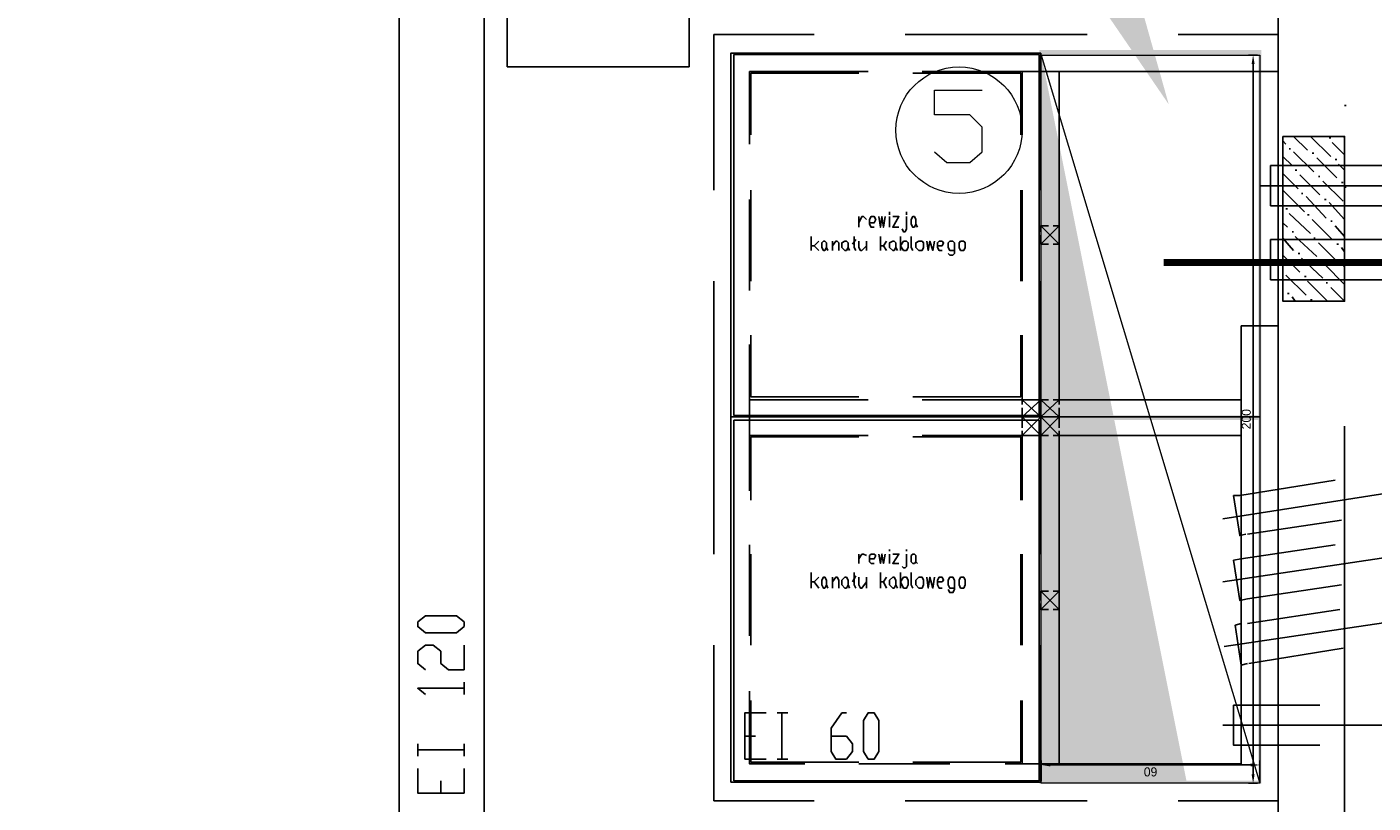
# Model space of a CAD drawing. Header units: millimetres. Extents: x 46 to 491, y -41 to 547.
# Tile 63 of 140: x 173 to 210, y 82 to 103. Entities that reach past the tile are written whole.
import ezdxf
from ezdxf import colors
from ezdxf.entities.mleader import LeaderData, LeaderLine
from ezdxf.math import Vec2, Vec3

# ---------------------------------------------------------------- set-up
doc = ezdxf.new("R2010")
doc.units = ezdxf.units.MM
doc.header["$LTSCALE"] = 10
doc.layers.add('_IE_adresy', color=173, linetype='Continuous')
doc.layers.add('xref', color=252, linetype='Continuous')
doc.layers.add('RR_ROZDZIELNIE', color=1, linetype='Continuous', lineweight=13)
doc.styles.add('ARIAL', font='arial.ttf')
doc.styles.add('EEP_adresy', font='ARIALNI.TTF', dxfattribs={"width": 0.9, "height": 20})
doc.dimstyles.new('ISO-25', dxfattribs={"dimtxt": 2.5, "dimasz": 2.5, "dimexe": 1.25, "dimexo": 0.625, "dimtad": 1, "dimtxsty": 'Standard', "dimcen": 2.5, "dimadec": 0, "dimazin": 0, "dimtfac": 1, "dimtmove": 0, "dimatfit": 3, "dimfxl": 1, "dimarcsym": 0})

# ---------------------------------------------------------------- blocks, each defined once
blk = doc.blocks.new('stacja')
h = blk.add_hatch(color=5)
h.dxf.hatch_style = 2
h.paths.add_polyline_path([(146.473334, 41.867666), (146.558, 41.952333), (146.473334, 51.985333)])
h = blk.add_hatch(color=5)
h.dxf.hatch_style = 2
h.paths.add_polyline_path([(146.558, 41.952333), (146.473334, 51.985333), (146.558, 51.858333)])
h = blk.add_hatch(color=5)
h.dxf.hatch_style = 2
h.paths.add_polyline_path([(146.473334, 51.985333), (146.558, 51.858333), (152.569334, 51.985333)])
h = blk.add_hatch(color=5)
h.dxf.hatch_style = 2
h.paths.add_polyline_path([(146.558, 51.858333), (152.569334, 51.985333), (152.484667, 51.858333)])
h = blk.add_hatch(color=5)
h.dxf.hatch_style = 2
h.paths.add_polyline_path([(152.569334, 51.985333), (152.484667, 51.858333), (152.569334, 41.867666)])
h = blk.add_hatch(color=5)
h.dxf.hatch_style = 2
h.paths.add_polyline_path([(152.484667, 51.858333), (152.569334, 41.867666), (152.484667, 41.952333)])
h = blk.add_hatch(color=5)
h.dxf.hatch_style = 2
h.paths.add_polyline_path([(152.569334, 41.867666), (152.484667, 41.952333), (146.473334, 41.867666)])
h = blk.add_hatch(color=5)
h.dxf.hatch_style = 2
h.paths.add_polyline_path([(152.484667, 41.952333), (146.473334, 41.867666), (146.558, 41.952333)])
h = blk.add_hatch(color=5)
h.dxf.hatch_style = 2
h.paths.add_polyline_path([(146.473334, 31.834666), (146.558, 31.919333), (146.473334, 41.91)])
h = blk.add_hatch(color=5)
h.dxf.hatch_style = 2
h.paths.add_polyline_path([(146.558, 31.919333), (146.473334, 41.91), (146.558, 41.825333)])
h = blk.add_hatch(color=5)
h.dxf.hatch_style = 2
h.paths.add_polyline_path([(146.473334, 41.91), (146.558, 41.825333), (152.569334, 41.91)])
h = blk.add_hatch(color=5)
h.dxf.hatch_style = 2
h.paths.add_polyline_path([(146.558, 41.825333), (152.569334, 41.91), (152.484667, 41.825333)])
h = blk.add_hatch(color=5)
h.dxf.hatch_style = 2
h.paths.add_polyline_path([(152.569334, 41.91), (152.484667, 41.825333), (152.569334, 31.834666)])
h = blk.add_hatch(color=5)
h.dxf.hatch_style = 2
h.paths.add_polyline_path([(152.484667, 41.825333), (152.569334, 31.834666), (152.484667, 31.919333)])
h = blk.add_hatch(color=5)
h.dxf.hatch_style = 2
h.paths.add_polyline_path([(152.569334, 31.834666), (152.484667, 31.919333), (146.473334, 31.834666)])
h = blk.add_hatch(color=5)
h.dxf.hatch_style = 2
h.paths.add_polyline_path([(152.484667, 31.919333), (146.473334, 31.834666), (146.558, 31.919333)])
at = {"color": 9, "lineweight": 25}
for points in [[(128.905, 60.409666), (128.905, 30.607)], [(150.283334, 52.408666), (153.035, 52.408666)], [(146.515667, 51.900666), (138.006667, 51.900666), (138.006667, 41.91)], [(138.091334, 41.952333), (146.473334, 41.952333), (146.473334, 51.858333)], [(138.091334, 51.858333), (146.473334, 51.858333)], [(146.515667, 51.900666), (146.515667, 48.133)], [(138.514667, 51.392666), (141.774334, 51.392666)], [(143.256, 51.392666), (146.515667, 51.392666)], [(152.019, 42.375666), (147.023667, 42.375666), (147.023667, 51.392666)], [(138.557, 51.350333), (141.520334, 51.350333)], [(143.002, 51.350333), (145.965334, 51.350333)], [(141.520334, 47.117), (141.520334, 47.413333)], [(141.520334, 47.244), (141.605, 47.413333), (141.647334, 47.413333), (141.732, 47.328666)], [(141.816667, 47.244), (141.943667, 47.244), (141.986, 47.328666), (141.943667, 47.413333), (141.859, 47.413333), (141.816667, 47.328666), (141.816667, 47.201666), (141.859, 47.117), (141.943667, 47.117)], [(142.070667, 47.413333), (142.113, 47.117), (142.155334, 47.413333), (142.197667, 47.117), (142.24, 47.413333)], [(142.451667, 47.413333), (142.621, 47.413333), (142.451667, 47.117), (142.621, 47.117)], [(142.705667, 47.074666), (142.748, 46.99), (142.790334, 46.99), (142.832667, 47.074666), (142.832667, 47.413333)], [(142.832667, 47.455666), (142.832667, 47.540333)], [(146.515667, 46.99), (146.515667, 47.159333), (146.727334, 47.159333)], [(140.208, 46.609), (140.292667, 46.609), (140.419667, 46.736)], [(140.292667, 46.609), (140.419667, 46.482)], [(140.800667, 46.609), (140.885334, 46.736), (140.927667, 46.736), (140.97, 46.693666), (140.97, 46.482)], [(141.224, 46.566666), (141.266334, 46.482)], [(141.351, 46.651333), (141.435667, 46.778333)], [(141.393334, 46.863), (141.393334, 46.566666), (141.435667, 46.482)], [(141.520334, 46.736), (141.520334, 46.566666), (141.562667, 46.482), (141.605, 46.482), (141.732, 46.609)], [(142.113, 46.609), (142.197667, 46.609), (142.282334, 46.736)], [(142.197667, 46.609), (142.282334, 46.482)], [(142.959667, 46.863), (142.959667, 46.566666), (143.002, 46.482)], [(143.383, 46.736), (143.425334, 46.482), (143.467667, 46.736), (143.552334, 46.482), (143.594667, 46.736)], [(143.679334, 46.609), (143.806334, 46.609), (143.848667, 46.693666), (143.806334, 46.736), (143.721667, 46.736), (143.679334, 46.693666), (143.679334, 46.566666), (143.721667, 46.482), (143.806334, 46.482)], [(143.975667, 46.397333), (144.018, 46.355), (144.102667, 46.355), (144.145, 46.397333), (144.145, 46.693666), (144.102667, 46.736), (144.018, 46.736), (143.975667, 46.693666), (143.975667, 46.566666), (144.018, 46.482), (144.145, 46.482)], [(137.541, 45.635333), (137.541, 41.402)], [(146.515667, 45.635333), (146.515667, 41.91)], [(138.557, 44.153666), (138.557, 42.460333)], [(145.965334, 44.153666), (145.965334, 42.460333)], [(146.007667, 44.153666), (146.007667, 42.375666)], [(138.514667, 43.899666), (138.514667, 39.878)], [(137.541, 42.375666), (137.541, 38.142333)], [(138.514667, 42.375666), (141.774334, 42.375666)], [(138.557, 42.460333), (141.520334, 42.460333)], [(143.002, 42.460333), (145.965334, 42.460333)], [(143.256, 42.375666), (146.515667, 42.375666)], [(146.007667, 42.248666), (146.007667, 42.375666), (146.219334, 42.375666)], [(146.515667, 42.164), (146.515667, 41.91), (146.007667, 41.402)], [(147.023667, 42.164), (147.023667, 41.91), (146.515667, 41.402)], [(138.006667, 41.91), (146.515667, 41.91)], [(146.515667, 41.91), (138.006667, 41.91), (138.006667, 31.877)], [(138.091334, 31.919333), (146.473334, 31.919333), (146.473334, 41.825333)], [(146.515667, 41.91), (147.023667, 41.402)], [(138.514667, 41.402), (141.774334, 41.402)], [(143.256, 41.402), (146.515667, 41.402)], [(146.007667, 41.529), (146.007667, 41.402), (146.219334, 41.402)], [(146.515667, 41.529), (146.515667, 41.402), (146.727334, 41.402)], [(152.019, 32.385), (147.023667, 32.385), (147.023667, 41.402)], [(138.557, 41.359666), (141.520334, 41.359666)], [(143.002, 41.359666), (145.965334, 41.359666)], [(138.514667, 38.396333), (138.514667, 35.898666)], [(141.520334, 37.888333), (141.520334, 38.142333)], [(141.520334, 38.015333), (141.605, 38.142333), (141.647334, 38.142333), (141.732, 38.1)], [(141.816667, 38.015333), (141.943667, 38.015333), (141.986, 38.1), (141.943667, 38.142333), (141.859, 38.142333), (141.816667, 38.1), (141.816667, 37.930666), (141.859, 37.888333), (141.943667, 37.888333)], [(142.070667, 38.142333), (142.113, 37.888333), (142.155334, 38.142333), (142.197667, 37.888333), (142.24, 38.142333)], [(142.451667, 38.142333), (142.621, 38.142333), (142.451667, 37.888333), (142.621, 37.888333)], [(142.705667, 37.803666), (142.748, 37.761333), (142.790334, 37.761333), (142.832667, 37.803666), (142.832667, 38.142333)], [(142.832667, 38.227), (142.832667, 38.269333)], [(140.208, 37.380333), (140.292667, 37.380333), (140.419667, 37.507333)], [(140.292667, 37.380333), (140.419667, 37.211)], [(140.800667, 37.380333), (140.885334, 37.507333), (140.927667, 37.507333), (140.97, 37.422666), (140.97, 37.211)], [(141.351, 37.380333), (141.435667, 37.549666)], [(141.393334, 37.634333), (141.393334, 37.295666), (141.435667, 37.211)], [(141.520334, 37.507333), (141.520334, 37.295666), (141.562667, 37.211), (141.605, 37.211), (141.732, 37.380333)], [(142.113, 37.380333), (142.197667, 37.380333), (142.282334, 37.507333)], [(142.197667, 37.380333), (142.282334, 37.211)], [(142.959667, 37.634333), (142.959667, 37.295666), (143.002, 37.211)], [(143.383, 37.507333), (143.425334, 37.211), (143.467667, 37.507333), (143.552334, 37.211), (143.594667, 37.507333)], [(143.679334, 37.380333), (143.806334, 37.380333), (143.848667, 37.422666), (143.806334, 37.507333), (143.721667, 37.507333), (143.679334, 37.422666), (143.679334, 37.295666), (143.721667, 37.211), (143.806334, 37.211)], [(143.975667, 37.168666), (144.018, 37.084), (144.102667, 37.084), (144.145, 37.168666), (144.145, 37.422666), (144.102667, 37.507333), (144.018, 37.507333), (143.975667, 37.422666), (143.975667, 37.295666), (144.018, 37.211), (144.145, 37.211)], [(141.224, 37.295666), (141.266334, 37.211)], [(146.515667, 36.787666), (146.515667, 36.618333), (146.727334, 36.618333)], [(129.624667, 34.967333), (129.413, 35.136666), (129.413, 35.475333), (129.624667, 35.644666), (129.836334, 35.644666), (130.048, 35.475333), (130.048, 35.136666), (130.259667, 34.967333), (130.683, 34.967333), (130.683, 35.644666)], [(137.541, 35.644666), (137.541, 31.369)], [(146.515667, 35.644666), (146.515667, 31.877)], [(153.035, 35.644666), (153.035, 31.369)], [(129.624667, 34.29), (129.413, 34.459333), (130.683, 34.459333)], [(130.683, 34.29), (130.683, 34.628666)], [(138.514667, 34.374666), (138.514667, 32.385), (140.038667, 32.385)], [(138.557, 34.120666), (138.557, 32.427333)], [(145.965334, 34.120666), (145.965334, 32.427333)], [(146.007667, 34.120666), (146.007667, 32.385)], [(138.387667, 32.512), (138.387667, 33.782), (138.980334, 33.782)], [(140.758334, 33.147), (141.181667, 33.147), (141.351, 32.935333), (141.351, 32.723666), (141.181667, 32.512), (140.885334, 32.512), (140.758334, 32.723666), (140.758334, 33.358666), (141.054667, 33.782), (141.181667, 33.782)], [(130.683, 31.580666), (129.413, 31.580666), (129.413, 32.258)], [(138.557, 32.427333), (141.520334, 32.427333)], [(141.520334, 32.385), (144.018, 32.385)], [(143.002, 32.427333), (145.965334, 32.427333)], [(145.542, 32.385), (147.023667, 32.385)], [(138.006667, 31.877), (146.515667, 31.877)], [(150.283334, 31.369), (153.035, 31.369)]]:
    blk.add_lwpolyline(points, dxfattribs=at)
at = {"color": 4, "lineweight": 20}
blk.add_lwpolyline([(143.594667, 49.191333), (143.933334, 48.895), (144.568334, 48.895), (144.907, 49.191333), (144.907, 49.868666), (144.568334, 50.207333), (143.594667, 50.207333), (143.594667, 50.884666), (144.907, 50.884666)], dxfattribs=at)
at = {"color": 1, "lineweight": 25}
blk.add_lwpolyline([(153.162, 49.614666), (153.162, 45.085), (154.855334, 45.085), (154.855334, 49.614666)], close=True, dxfattribs=at)
at = {"color": 6, "lineweight": 25}
for points in [[(153.035, 48.810333), (152.823334, 48.810333), (152.823334, 47.709666), (153.035, 47.709666)], [(153.035, 46.778333), (152.823334, 46.778333), (152.823334, 45.677666), (153.035, 45.677666)], [(152.146, 38.692666), (151.976667, 38.650333), (151.807334, 39.751), (151.976667, 39.751)], [(152.019, 38.015333), (151.807334, 37.973), (151.976667, 36.872333), (152.188334, 36.914666)], [(152.019, 36.237333), (151.849667, 36.195)], [(151.849667, 36.195), (152.019, 35.094333), (152.188334, 35.136666)], [(152.019, 33.993666), (151.807334, 33.993666), (151.807334, 32.893), (152.019, 32.893)]]:
    blk.add_lwpolyline(points, dxfattribs=at)
at = {"color": 9, "lineweight": 25}
for points in [[(143.044334, 47.117), (143.002, 47.117), (142.959667, 47.201666), (142.959667, 47.328666), (143.002, 47.413333), (143.044334, 47.413333), (143.086667, 47.328666), (143.086667, 47.201666)], [(140.589, 46.482), (140.546667, 46.482), (140.504334, 46.566666), (140.504334, 46.693666), (140.546667, 46.736), (140.589, 46.736), (140.631334, 46.693666), (140.631334, 46.566666)], [(141.181667, 46.482), (141.139334, 46.482), (141.054667, 46.566666), (141.054667, 46.693666), (141.139334, 46.736), (141.181667, 46.736), (141.224, 46.693666), (141.224, 46.566666)], [(142.494, 46.482), (142.451667, 46.482), (142.367, 46.566666), (142.367, 46.693666), (142.451667, 46.736), (142.494, 46.736), (142.536334, 46.693666), (142.536334, 46.566666)], [(142.663334, 46.609), (142.748, 46.736), (142.832667, 46.736), (142.875, 46.693666), (142.875, 46.566666), (142.832667, 46.482), (142.748, 46.482)], [(143.256, 46.482), (143.171334, 46.482), (143.086667, 46.566666), (143.086667, 46.693666), (143.171334, 46.736), (143.256, 46.736), (143.298334, 46.693666), (143.298334, 46.566666)], [(144.399, 46.482), (144.314334, 46.482), (144.272, 46.566666), (144.272, 46.693666), (144.314334, 46.736), (144.399, 46.736), (144.441334, 46.693666), (144.441334, 46.566666)], [(143.044334, 37.888333), (143.002, 37.888333), (142.959667, 37.930666), (142.959667, 38.1), (143.002, 38.142333), (143.044334, 38.142333), (143.086667, 38.1), (143.086667, 37.930666)], [(140.589, 37.211), (140.546667, 37.211), (140.504334, 37.295666), (140.504334, 37.422666), (140.546667, 37.507333), (140.589, 37.507333), (140.631334, 37.422666), (140.631334, 37.295666)], [(141.181667, 37.211), (141.139334, 37.211), (141.054667, 37.295666), (141.054667, 37.422666), (141.139334, 37.507333), (141.181667, 37.507333), (141.224, 37.422666), (141.224, 37.295666)], [(142.494, 37.211), (142.451667, 37.211), (142.367, 37.295666), (142.367, 37.422666), (142.451667, 37.507333), (142.494, 37.507333), (142.536334, 37.422666), (142.536334, 37.295666)], [(142.663334, 37.380333), (142.748, 37.507333), (142.832667, 37.507333), (142.875, 37.422666), (142.875, 37.295666), (142.832667, 37.211), (142.748, 37.211)], [(143.256, 37.211), (143.171334, 37.211), (143.086667, 37.295666), (143.086667, 37.422666), (143.171334, 37.507333), (143.256, 37.507333), (143.298334, 37.422666), (143.298334, 37.295666)], [(144.399, 37.211), (144.314334, 37.211), (144.272, 37.295666), (144.272, 37.422666), (144.314334, 37.507333), (144.399, 37.507333), (144.441334, 37.422666), (144.441334, 37.295666)], [(130.683, 36.152666), (130.471334, 35.983333), (129.624667, 35.983333), (129.413, 36.152666), (129.413, 36.279666), (129.624667, 36.449), (130.471334, 36.449), (130.683, 36.279666)], [(141.774334, 32.512), (141.647334, 32.723666), (141.647334, 33.570333), (141.774334, 33.782), (141.943667, 33.782), (142.070667, 33.570333), (142.070667, 32.723666), (141.943667, 32.512)]]:
    blk.add_lwpolyline(points, close=True, dxfattribs=at)
at = {"color": 4, "lineweight": 20}
blk.add_circle((144.272, 49.784), 1.735667, dxfattribs=at)
at = {"color": 9, "lineweight": 25}
for points in [[(131.233334, 30.607), (131.233334, 30.607), (131.233334, 60.706), (131.233334, 60.706)], [(131.233334, 60.706), (131.233334, 60.706), (131.233334, 30.607), (131.233334, 30.607)], [(153.035, 60.706), (153.035, 60.706), (153.035, 30.607), (153.035, 30.607)], [(128.905, 60.409666), (128.905, 60.409666), (128.905, 30.607), (128.905, 30.607)], [(131.868334, 51.519666), (131.868334, 51.519666), (131.868334, 56.515), (131.868334, 56.515)], [(136.863667, 56.515), (136.863667, 56.515), (136.863667, 51.519666), (136.863667, 51.519666)], [(137.541, 52.408666), (137.541, 52.408666), (140.292667, 52.408666), (140.292667, 52.408666)], [(137.541, 52.408666), (137.541, 52.408666), (137.541, 48.133), (137.541, 48.133)], [(142.790334, 52.408666), (142.790334, 52.408666), (147.785667, 52.408666), (147.785667, 52.408666)], [(153.035, 52.408666), (153.035, 52.408666), (153.035, 51.392666), (153.035, 51.392666)], [(138.091334, 51.858333), (138.091334, 51.858333), (138.091334, 41.952333), (138.091334, 41.952333)], [(136.863667, 51.519666), (136.863667, 51.519666), (131.868334, 51.519666), (131.868334, 51.519666)], [(138.514667, 51.392666), (138.514667, 51.392666), (138.514667, 49.403), (138.514667, 49.403)], [(146.007667, 51.392666), (146.007667, 51.392666), (146.007667, 49.657), (146.007667, 49.657)], [(146.515667, 51.392666), (146.515667, 51.392666), (153.035, 51.392666), (153.035, 51.392666)], [(138.557, 51.350333), (138.557, 51.350333), (138.557, 49.657), (138.557, 49.657)], [(145.965334, 51.350333), (145.965334, 51.350333), (145.965334, 49.657), (145.965334, 49.657)], [(154.855334, 50.461333), (154.855334, 50.461333), (154.897667, 50.461333), (154.897667, 50.461333)], [(138.557, 48.133), (138.557, 48.133), (138.557, 45.635333), (138.557, 45.635333)], [(145.965334, 48.133), (145.965334, 48.133), (145.965334, 45.635333), (145.965334, 45.635333)], [(146.007667, 48.133), (146.007667, 48.133), (146.007667, 45.635333), (146.007667, 45.635333)], [(138.514667, 47.879), (138.514667, 47.879), (138.514667, 45.381333), (138.514667, 45.381333)], [(142.367, 47.455666), (142.367, 47.455666), (142.367, 47.540333), (142.367, 47.540333)], [(142.367, 47.117), (142.367, 47.117), (142.367, 47.413333), (142.367, 47.413333)], [(143.086667, 47.201666), (143.086667, 47.201666), (143.129, 47.117), (143.129, 47.117)], [(146.515667, 47.159333), (146.515667, 47.159333), (147.023667, 46.651333), (147.023667, 46.651333)], [(146.515667, 46.651333), (146.515667, 46.651333), (147.023667, 47.159333), (147.023667, 47.159333)], [(147.023667, 47.159333), (147.023667, 47.159333), (146.854334, 47.159333), (146.854334, 47.159333)], [(147.023667, 46.99), (147.023667, 46.99), (147.023667, 47.159333), (147.023667, 47.159333)], [(140.208, 46.482), (140.208, 46.482), (140.208, 46.863), (140.208, 46.863)], [(140.631334, 46.566666), (140.631334, 46.566666), (140.673667, 46.482), (140.673667, 46.482)], [(140.800667, 46.482), (140.800667, 46.482), (140.800667, 46.736), (140.800667, 46.736)], [(141.732, 46.736), (141.732, 46.736), (141.732, 46.482), (141.732, 46.482)], [(142.113, 46.482), (142.113, 46.482), (142.113, 46.863), (142.113, 46.863)], [(142.536334, 46.566666), (142.536334, 46.566666), (142.578667, 46.482), (142.578667, 46.482)], [(142.663334, 46.482), (142.663334, 46.482), (142.663334, 46.863), (142.663334, 46.863)], [(146.515667, 46.905333), (146.515667, 46.905333), (146.515667, 46.651333), (146.515667, 46.651333)], [(146.515667, 46.651333), (146.515667, 46.651333), (146.727334, 46.651333), (146.727334, 46.651333)], [(146.854334, 46.651333), (146.854334, 46.651333), (147.023667, 46.651333), (147.023667, 46.651333)], [(147.023667, 46.651333), (147.023667, 46.651333), (147.023667, 46.905333), (147.023667, 46.905333)], [(152.019, 44.407666), (152.019, 44.407666), (153.035, 44.407666), (153.035, 44.407666)], [(152.019, 44.407666), (152.019, 44.407666), (152.019, 42.375666), (152.019, 42.375666)], [(153.035, 43.391666), (153.035, 43.391666), (153.035, 41.402), (153.035, 41.402)], [(146.007667, 42.375666), (146.007667, 42.375666), (146.515667, 41.91), (146.515667, 41.91)], [(146.007667, 41.91), (146.007667, 41.91), (146.515667, 42.375666), (146.515667, 42.375666)], [(146.007667, 42.164), (146.007667, 42.164), (146.007667, 41.91), (146.007667, 41.91)], [(146.515667, 42.375666), (146.515667, 42.375666), (146.346334, 42.375666), (146.346334, 42.375666)], [(146.515667, 42.375666), (146.515667, 42.375666), (147.023667, 41.91), (147.023667, 41.91)], [(146.515667, 41.91), (146.515667, 41.91), (147.023667, 42.375666), (147.023667, 42.375666)], [(146.515667, 42.375666), (146.515667, 42.375666), (146.515667, 42.248666), (146.515667, 42.248666)], [(146.727334, 42.375666), (146.727334, 42.375666), (146.515667, 42.375666), (146.515667, 42.375666)], [(146.515667, 42.248666), (146.515667, 42.248666), (146.515667, 42.375666), (146.515667, 42.375666)], [(146.515667, 42.164), (146.515667, 42.164), (146.515667, 41.91), (146.515667, 41.91)], [(147.023667, 42.375666), (147.023667, 42.375666), (146.854334, 42.375666), (146.854334, 42.375666)], [(147.023667, 42.248666), (147.023667, 42.248666), (147.023667, 42.375666), (147.023667, 42.375666)], [(152.019, 42.375666), (152.019, 42.375666), (152.019, 41.402), (152.019, 41.402)], [(153.035, 42.375666), (153.035, 42.375666), (153.035, 38.142333), (153.035, 38.142333)], [(138.091334, 41.825333), (138.091334, 41.825333), (138.091334, 31.919333), (138.091334, 31.919333)], [(138.091334, 41.825333), (138.091334, 41.825333), (146.473334, 41.825333), (146.473334, 41.825333)], [(146.007667, 41.91), (146.007667, 41.91), (146.219334, 41.91), (146.219334, 41.91)], [(146.007667, 41.91), (146.007667, 41.91), (146.515667, 41.402), (146.515667, 41.402)], [(146.007667, 41.91), (146.007667, 41.91), (146.219334, 41.91), (146.219334, 41.91)], [(146.007667, 41.613666), (146.007667, 41.613666), (146.007667, 41.91), (146.007667, 41.91)], [(146.346334, 41.91), (146.346334, 41.91), (146.515667, 41.91), (146.515667, 41.91)], [(146.346334, 41.91), (146.346334, 41.91), (146.515667, 41.91), (146.515667, 41.91)], [(146.515667, 41.91), (146.515667, 41.91), (152.527, 41.91), (152.527, 41.91)], [(146.515667, 41.91), (146.515667, 41.91), (146.727334, 41.91), (146.727334, 41.91)], [(146.515667, 41.91), (146.515667, 41.91), (146.727334, 41.91), (146.727334, 41.91)], [(146.515667, 41.613666), (146.515667, 41.613666), (146.515667, 41.91), (146.515667, 41.91)], [(146.515667, 41.91), (146.515667, 41.91), (146.515667, 38.142333), (146.515667, 38.142333)], [(146.515667, 41.91), (146.515667, 41.91), (146.515667, 41.613666), (146.515667, 41.613666)], [(146.854334, 41.91), (146.854334, 41.91), (147.023667, 41.91), (147.023667, 41.91)], [(146.854334, 41.91), (146.854334, 41.91), (147.023667, 41.91), (147.023667, 41.91)], [(147.023667, 41.91), (147.023667, 41.91), (147.023667, 41.613666), (147.023667, 41.613666)], [(146.007667, 41.402), (146.007667, 41.402), (146.007667, 39.624), (146.007667, 39.624)], [(146.515667, 41.402), (146.515667, 41.402), (146.346334, 41.402), (146.346334, 41.402)], [(146.515667, 41.529), (146.515667, 41.529), (146.515667, 41.402), (146.515667, 41.402)], [(147.023667, 41.402), (147.023667, 41.402), (146.854334, 41.402), (146.854334, 41.402)], [(147.023667, 41.529), (147.023667, 41.529), (147.023667, 41.402), (147.023667, 41.402)], [(147.023667, 41.402), (147.023667, 41.402), (152.019, 41.402), (152.019, 41.402)], [(152.019, 41.402), (152.019, 41.402), (152.019, 32.385), (152.019, 32.385)], [(154.855334, 21.336), (154.855334, 21.336), (154.855334, 41.656), (154.855334, 41.656)], [(138.557, 41.359666), (138.557, 41.359666), (138.557, 39.624), (138.557, 39.624)], [(145.965334, 41.359666), (145.965334, 41.359666), (145.965334, 39.624), (145.965334, 39.624)], [(138.557, 38.142333), (138.557, 38.142333), (138.557, 35.644666), (138.557, 35.644666)], [(142.367, 38.227), (142.367, 38.227), (142.367, 38.269333), (142.367, 38.269333)], [(142.367, 37.888333), (142.367, 37.888333), (142.367, 38.142333), (142.367, 38.142333)], [(145.965334, 38.142333), (145.965334, 38.142333), (145.965334, 35.644666), (145.965334, 35.644666)], [(146.007667, 38.142333), (146.007667, 38.142333), (146.007667, 35.644666), (146.007667, 35.644666)], [(143.086667, 37.930666), (143.086667, 37.930666), (143.129, 37.888333), (143.129, 37.888333)], [(140.208, 37.211), (140.208, 37.211), (140.208, 37.634333), (140.208, 37.634333)], [(140.800667, 37.211), (140.800667, 37.211), (140.800667, 37.507333), (140.800667, 37.507333)], [(141.732, 37.507333), (141.732, 37.507333), (141.732, 37.211), (141.732, 37.211)], [(142.113, 37.211), (142.113, 37.211), (142.113, 37.634333), (142.113, 37.634333)], [(142.663334, 37.211), (142.663334, 37.211), (142.663334, 37.634333), (142.663334, 37.634333)], [(140.631334, 37.295666), (140.631334, 37.295666), (140.673667, 37.211), (140.673667, 37.211)], [(142.536334, 37.295666), (142.536334, 37.295666), (142.578667, 37.211), (142.578667, 37.211)], [(146.515667, 36.618333), (146.515667, 36.618333), (147.023667, 37.126333), (147.023667, 37.126333)], [(146.515667, 37.126333), (146.515667, 37.126333), (147.023667, 36.618333), (147.023667, 36.618333)], [(146.515667, 37.126333), (146.515667, 37.126333), (146.727334, 37.126333), (146.727334, 37.126333)], [(146.515667, 36.872333), (146.515667, 36.872333), (146.515667, 37.126333), (146.515667, 37.126333)], [(146.854334, 37.126333), (146.854334, 37.126333), (147.023667, 37.126333), (147.023667, 37.126333)], [(147.023667, 37.126333), (147.023667, 37.126333), (147.023667, 36.872333), (147.023667, 36.872333)], [(147.023667, 36.618333), (147.023667, 36.618333), (146.854334, 36.618333), (146.854334, 36.618333)], [(147.023667, 36.787666), (147.023667, 36.787666), (147.023667, 36.618333), (147.023667, 36.618333)], [(139.276667, 33.782), (139.276667, 33.782), (139.573, 33.782), (139.573, 33.782)], [(139.403667, 33.782), (139.403667, 33.782), (139.403667, 32.512), (139.403667, 32.512)], [(129.413, 32.596666), (129.413, 32.596666), (129.413, 32.935333), (129.413, 32.935333)], [(130.683, 32.596666), (130.683, 32.596666), (130.683, 32.935333), (130.683, 32.935333)], [(138.387667, 33.147), (138.387667, 33.147), (138.684, 33.147), (138.684, 33.147)], [(129.413, 32.766), (129.413, 32.766), (130.683, 32.766), (130.683, 32.766)], [(130.683, 31.580666), (130.683, 31.580666), (130.683, 32.258), (130.683, 32.258)], [(138.387667, 32.512), (138.387667, 32.512), (138.980334, 32.512), (138.980334, 32.512)], [(139.276667, 32.512), (139.276667, 32.512), (139.573, 32.512), (139.573, 32.512)], [(130.048, 31.580666), (130.048, 31.580666), (130.048, 31.919333), (130.048, 31.919333)], [(137.541, 31.369), (137.541, 31.369), (140.292667, 31.369), (140.292667, 31.369)], [(142.790334, 31.369), (142.790334, 31.369), (147.785667, 31.369), (147.785667, 31.369)]]:
    blk.add_open_spline(points, degree=3, dxfattribs=at)
at = {"color": 1, "lineweight": 25}
for points in [[(153.839334, 49.233666), (153.839334, 49.233666), (153.458334, 49.614666), (153.458334, 49.614666)], [(154.474334, 49.064333), (154.474334, 49.064333), (153.924, 49.614666), (153.924, 49.614666)], [(154.432, 49.572333), (154.432, 49.572333), (154.474334, 49.572333), (154.474334, 49.572333)], [(154.855334, 49.572333), (154.855334, 49.572333), (154.813, 49.614666), (154.813, 49.614666)], [(153.246667, 49.403), (153.246667, 49.403), (153.162, 49.487666), (153.162, 49.487666)], [(153.331334, 49.276), (153.331334, 49.276), (153.373667, 49.276), (153.373667, 49.276)], [(154.008667, 48.641), (154.008667, 48.641), (153.458334, 49.191333), (153.458334, 49.191333)], [(154.855334, 49.106666), (154.855334, 49.106666), (154.516667, 49.445333), (154.516667, 49.445333)], [(153.416, 48.810333), (153.416, 48.810333), (153.162, 49.064333), (153.162, 49.064333)], [(153.966334, 49.149), (153.966334, 49.149), (154.008667, 49.149), (154.008667, 49.149)], [(154.643667, 48.471666), (154.643667, 48.471666), (154.093334, 49.022), (154.093334, 49.022)], [(154.601334, 48.979666), (154.601334, 48.979666), (154.643667, 48.979666), (154.643667, 48.979666)], [(154.855334, 48.683333), (154.855334, 48.683333), (154.686, 48.852666), (154.686, 48.852666)], [(153.585334, 48.175333), (153.585334, 48.175333), (153.162, 48.598666), (153.162, 48.598666)], [(153.500667, 48.683333), (153.500667, 48.683333), (153.543, 48.683333), (153.543, 48.683333)], [(154.178, 48.006), (154.178, 48.006), (153.627667, 48.556333), (153.627667, 48.556333)], [(154.135667, 48.514), (154.135667, 48.514), (154.178, 48.514), (154.178, 48.514)], [(153.754667, 47.540333), (153.754667, 47.540333), (153.162, 48.133), (153.162, 48.133)], [(153.67, 48.048333), (153.67, 48.048333), (153.712334, 48.048333), (153.712334, 48.048333)], [(154.813, 47.836666), (154.813, 47.836666), (154.262667, 48.387), (154.262667, 48.387)], [(154.770667, 48.344666), (154.770667, 48.344666), (154.813, 48.344666), (154.813, 48.344666)], [(154.855334, 48.217666), (154.855334, 48.217666), (154.897667, 48.217666), (154.897667, 48.217666)], [(154.347334, 47.371), (154.347334, 47.371), (153.797, 47.963666), (153.797, 47.963666)], [(154.305, 47.879), (154.305, 47.879), (154.347334, 47.879), (154.347334, 47.879)], [(154.855334, 47.328666), (154.855334, 47.328666), (154.432, 47.794333), (154.432, 47.794333)], [(153.246667, 47.625), (153.246667, 47.625), (153.289, 47.625), (153.289, 47.625)], [(153.924, 46.947666), (153.924, 46.947666), (153.331334, 47.498), (153.331334, 47.498)], [(153.839334, 47.455666), (153.839334, 47.455666), (153.881667, 47.455666), (153.881667, 47.455666)], [(154.516667, 46.778333), (154.516667, 46.778333), (153.966334, 47.328666), (153.966334, 47.328666)], [(153.289, 47.117), (153.289, 47.117), (153.162, 47.244), (153.162, 47.244)], [(153.416, 46.99), (153.416, 46.99), (153.458334, 46.99), (153.458334, 46.99)], [(154.474334, 47.286333), (154.474334, 47.286333), (154.516667, 47.286333), (154.516667, 47.286333)], [(154.855334, 46.863), (154.855334, 46.863), (154.601334, 47.159333), (154.601334, 47.159333)], [(153.458334, 46.482), (153.458334, 46.482), (153.162, 46.820666), (153.162, 46.820666)], [(154.093334, 46.312666), (154.093334, 46.312666), (153.500667, 46.863), (153.500667, 46.863)], [(154.008667, 46.820666), (154.008667, 46.820666), (154.051, 46.820666), (154.051, 46.820666)], [(154.686, 46.143333), (154.686, 46.143333), (154.135667, 46.693666), (154.135667, 46.693666)], [(154.643667, 46.651333), (154.643667, 46.651333), (154.686, 46.651333), (154.686, 46.651333)], [(154.855334, 46.439666), (154.855334, 46.439666), (154.770667, 46.566666), (154.770667, 46.566666)], [(153.627667, 45.889333), (153.627667, 45.889333), (153.162, 46.355), (153.162, 46.355)], [(153.585334, 46.397333), (153.585334, 46.397333), (153.627667, 46.397333), (153.627667, 46.397333)], [(154.262667, 45.72), (154.262667, 45.72), (153.67, 46.270333), (153.67, 46.270333)], [(154.178, 46.228), (154.178, 46.228), (154.220334, 46.228), (154.220334, 46.228)], [(154.855334, 45.550666), (154.855334, 45.550666), (154.305, 46.101), (154.305, 46.101)], [(154.813, 46.058666), (154.813, 46.058666), (154.855334, 46.058666), (154.855334, 46.058666)], [(153.162, 45.423666), (153.162, 45.423666), (153.162, 45.466), (153.162, 45.466)], [(153.797, 45.254333), (153.797, 45.254333), (153.246667, 45.804666), (153.246667, 45.804666)], [(153.754667, 45.762333), (153.754667, 45.762333), (153.797, 45.762333), (153.797, 45.762333)], [(154.389667, 45.085), (154.389667, 45.085), (153.839334, 45.635333), (153.839334, 45.635333)], [(154.347334, 45.593), (154.347334, 45.593), (154.389667, 45.593), (154.389667, 45.593)], [(154.855334, 45.085), (154.855334, 45.085), (154.474334, 45.466), (154.474334, 45.466)], [(153.289, 45.296666), (153.289, 45.296666), (153.331334, 45.296666), (153.331334, 45.296666)], [(153.500667, 45.085), (153.500667, 45.085), (153.416, 45.212), (153.416, 45.212)], [(153.924, 45.127333), (153.924, 45.127333), (153.966334, 45.127333), (153.966334, 45.127333)]]:
    blk.add_open_spline(points, degree=3, dxfattribs=at)
at = {"color": 6, "lineweight": 25}
for points in [[(153.035, 48.810333), (153.035, 48.810333), (154.855334, 48.810333), (154.855334, 48.810333)], [(156.718, 48.810333), (156.718, 48.810333), (154.855334, 48.810333), (154.855334, 48.810333)], [(152.527, 48.26), (152.527, 48.26), (154.855334, 48.26), (154.855334, 48.26)], [(157.226, 48.26), (157.226, 48.26), (154.855334, 48.26), (154.855334, 48.26)], [(153.035, 47.709666), (153.035, 47.709666), (154.855334, 47.709666), (154.855334, 47.709666)], [(156.718, 47.709666), (156.718, 47.709666), (154.855334, 47.709666), (154.855334, 47.709666)], [(153.035, 46.778333), (153.035, 46.778333), (154.855334, 46.778333), (154.855334, 46.778333)], [(156.718, 46.778333), (156.718, 46.778333), (154.855334, 46.778333), (154.855334, 46.778333)], [(152.527, 46.228), (152.527, 46.228), (154.855334, 46.228), (154.855334, 46.228)], [(157.226, 46.228), (157.226, 46.228), (154.855334, 46.228), (154.855334, 46.228)], [(153.035, 45.677666), (153.035, 45.677666), (154.855334, 45.677666), (154.855334, 45.677666)], [(156.718, 45.677666), (156.718, 45.677666), (154.855334, 45.677666), (154.855334, 45.677666)], [(151.511, 39.116), (151.511, 39.116), (157.776334, 40.089666), (157.776334, 40.089666)], [(151.976667, 39.751), (151.976667, 39.751), (154.601334, 40.174333), (154.601334, 40.174333)], [(152.188334, 38.692666), (152.188334, 38.692666), (154.770667, 39.073666), (154.770667, 39.073666)], [(151.511, 37.380333), (151.511, 37.380333), (157.776334, 38.311666), (157.776334, 38.311666)], [(152.019, 38.015333), (152.019, 38.015333), (154.601334, 38.396333), (154.601334, 38.396333)], [(152.188334, 36.914666), (152.188334, 36.914666), (154.770667, 37.295666), (154.770667, 37.295666)], [(152.188334, 36.237333), (152.188334, 36.237333), (154.728334, 36.618333), (154.728334, 36.618333)], [(151.553334, 35.602333), (151.553334, 35.602333), (157.776334, 36.533666), (157.776334, 36.533666)], [(152.230667, 35.136666), (152.230667, 35.136666), (154.813, 35.56), (154.813, 35.56)], [(152.019, 33.993666), (152.019, 33.993666), (154.178, 33.993666), (154.178, 33.993666)], [(151.511, 33.443333), (151.511, 33.443333), (157.183667, 33.443333), (157.183667, 33.443333)], [(152.019, 32.893), (152.019, 32.893), (154.178, 32.893), (154.178, 32.893)]]:
    blk.add_open_spline(points, degree=3, dxfattribs=at)
blk = doc.blocks.new('*D11')
at = {"color": 0, "lineweight": -2}
for p, q in [((0, 0.62), (0, 3.1)), ((2.5, 1.85), (197.5, 1.85)), ((200, 0.62), (200, 3.1))]:
    blk.add_line(p, q, dxfattribs=at)
at = {"color": 0}
for points in [[(2.5, 2.26), (2.5, 1.43), (0, 1.85)], [(197.5, 1.43), (197.5, 2.26), (200, 1.85)]]:
    blk.add_solid(points, dxfattribs=at)
at = {"layer": 'Defpoints', "color": 0}
for p in [(0, 0), (200, 1.85), (200, 0)]:
    blk.add_point(p, dxfattribs=at)
at = {"color": 0, "insert": (100, 3.72), "char_height": 2.5, "attachment_point": 5}
blk.add_mtext('200', dxfattribs=at)
blk = doc.blocks.new('*D14')
at = {"color": 0, "lineweight": -2}
for p, q in [((0.62, 60), (6.29, 60)), ((5.04, 2.5), (5.04, 57.5)), ((0.62, 0), (6.29, 0))]:
    blk.add_line(p, q, dxfattribs=at)
at = {"color": 0}
for points in [[(5.46, 57.5), (4.63, 57.5), (5.04, 60)], [(4.63, 2.5), (5.46, 2.5), (5.04, 0)]]:
    blk.add_solid(points, dxfattribs=at)
at = {"layer": 'Defpoints', "color": 0}
for p in [(0, 60), (5.04, 60), (0, 0)]:
    blk.add_point(p, dxfattribs=at)
at = {"color": 0, "insert": (3.17, 30), "char_height": 2.5, "attachment_point": 5, "rotation": 90}
blk.add_mtext('60', dxfattribs=at)
blk = doc.blocks.new('*U3')
at = {"layer": 'RR_ROZDZIELNIE'}
blk.add_hatch(color=256, dxfattribs=at).paths.add_polyline_path([(200, 60), (0, 20), (0, 60)])
for points in [[(200, 60), (0, 0), (0, 60)], [(0, 60), (200, 60), (200, 0), (0, 0)]]:
    blk.add_lwpolyline(points, close=True, dxfattribs=at)
at = {"layer": 'RR_ROZDZIELNIE', "color": 1, "style": 'ARIAL', "width": 0.8}
blk.add_attdef('NAZWA_ROZDZIELNICY', (-1.962, 47.768), '', height=30, dxfattribs=at)
at = {"color": 255}
dim = blk.add_linear_dim(base=(5.043, 60), p1=(0, 0), p2=(0, 60), angle=90, dimstyle='ISO-25', dxfattribs=at)
dim.commit()
dim.dimension.update_dxf_attribs({"geometry": '*D14', "text_midpoint": (3.168, 30)})
dim = blk.add_linear_dim(base=(200, 1.847), p1=(0, 0), p2=(200, 0), dimstyle='ISO-25')
dim.commit()
dim.dimension.update_dxf_attribs({"geometry": '*D11', "text_midpoint": (100, 3.722)})

msp = doc.modelspace()

# ---------------------------------------------------------------- linework, layer by layer
at = {"color": 1, "const_width": 0.2}
msp.add_lwpolyline([(203.884527, 96.561289), (212.381702, 96.561289, -0.370410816), (213.589001, 94.860128), (213.589001, 77.884461), (213.589001, 70.674343), (212.488334, 73.348468)], format="xyb", dxfattribs=at)

# ---------------------------------------------------------------- block references
at = {"xscale": 0.1, "yscale": 0.1, "zscale": 0.1, "rotation": 90}
msp.add_blockref('*U3', (206.522142, 82.258345), dxfattribs=at)
at = {"layer": 'xref'}
msp.add_blockref('stacja', (53.992334, 50.410128), dxfattribs=at)

# ---------------------------------------------------------------- leaders
at = {"layer": '_IE_adresy', "color": 1}
ml = msp.add_multileader_mtext('Standard', dxfattribs=at)
ml.set_content('{\\W1;\\fArial|b0|i0|c238|p34;Istn. szafa pożarowa\\PProj.kabel XFLAME E90 5x1x240mm2\\Pzasilić z wolnego obwodu\\PZab. gG200A }', color=1, style='EEP_adresy')
ml.set_leader_properties(color=1)
ml.build(insert=Vec2(0, 0))
ml.multileader.update_dxf_attribs({"text_left_attachment_type": 6, "text_right_attachment_type": 6, "dogleg_length": 0.5, "arrow_head_size": 3})
ctx = ml.context
ctx.base_point, ctx.char_height, ctx.arrow_head_size, ctx.landing_gap_size, ctx.plane_origin = Vec3(127.644572, 130.928128), 2.5, 3, 0.4, Vec3(309.664545, 125.520573)
ctx.left_attachment, ctx.right_attachment, ctx.text_align_type = 6, 6, 2
notes = []
notes.append((ctx, [(0, (1, 1, 0), (189.996083, 130.928128), (-1, 0), 2.410992, [(2, [(204.020679, 100.904641)], 0, [])])]))
ctx.mtext.insert, ctx.mtext.width, ctx.mtext.defined_height, ctx.mtext.alignment, ctx.mtext.line_spacing_factor, ctx.mtext.flow_direction = Vec3(187.185091, 134.205754), 98.67878785, 54.223772, 3, 0.96, 5
for ctx, leaders in notes:
    for number, flags, end, landing, length, lines in leaders:
        leader = LeaderData()
        leader.index, (leader.has_last_leader_line, leader.has_dogleg_vector, leader.attachment_direction) = number, flags
        leader.last_leader_point, leader.dogleg_vector, leader.dogleg_length = Vec3(end), Vec3(landing), length
        for number, points, colour, breaks in lines:
            line = LeaderLine()
            line.index, line.vertices, line.color, line.breaks = number, Vec3.list(points), colors.encode_raw_color(colour), breaks
            leader.lines.append(line)
        ctx.leaders.append(leader)

doc.saveas('drawing.dxf')
